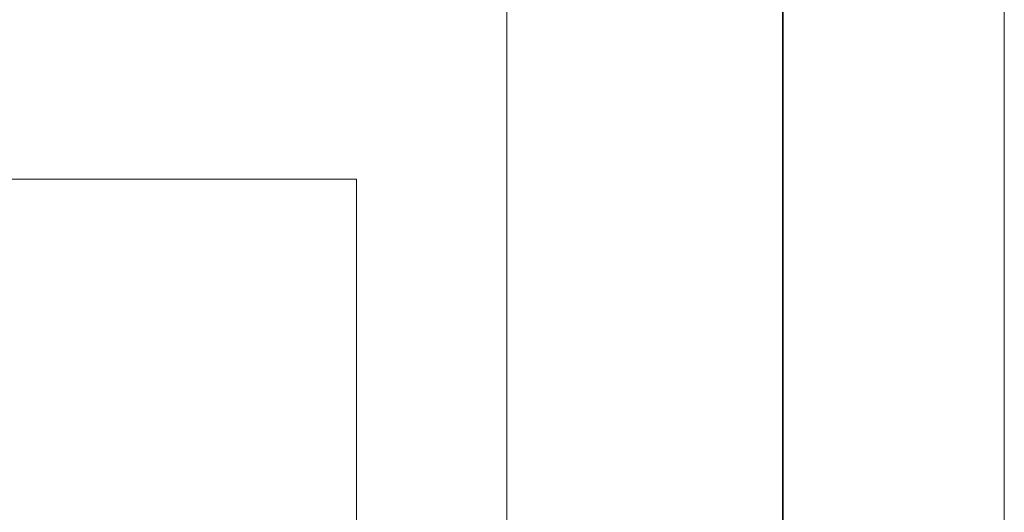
# Model space of a CAD drawing. Header units: millimetres. Extents: x -2180 to 54567, y -1945 to 22251.
# Tile 21 of 143: x 3121 to 3246, y 10218 to 10281. Entities that reach past the tile are written whole.
import ezdxf

# ---------------------------------------------------------------- set-up
doc = ezdxf.new("R2010")
doc.units = ezdxf.units.MM
for name, color, linetype, lineweight in [('_Beyond_', 7, 'Continuous', 9), ('Curtain Panels', 7, 'Continuous', 9), ('Curtain Panels-1', 7, 'Continuous', 18), ('Curtain Wall Mullions', 7, 'Continuous', 9)]:
    doc.layers.add(name, color=color, linetype=linetype, lineweight=lineweight)

# ---------------------------------------------------------------- blocks, each defined once
blk = doc.blocks.new('System Panel - Glazed-1949417-1 Korruse põrandate plaan')
at = {"layer": 'Curtain Panels-1'}
for p, q in [((172.41, 28), (-66.41, 28)), ((-66.41, 0), (172.41, 0))]:
    blk.add_line(p, q, dxfattribs=at)
blk = doc.blocks.new('Rectangular Mullion - Schüco hor_ tran_ cover cap 45mm_ profiil 130mm-1949414-1 Korruse põrandate plaan')
at = {"layer": '_Beyond_'}
for p, q in [((3182.75, 10214.29), (3182.75, 10559.11)), ((3217.65, 10214.29), (3217.65, 10559.11))]:
    blk.add_line(p, q, dxfattribs=at)

msp = doc.modelspace()

# ---------------------------------------------------------------- linework, layer by layer
at = {"layer": '_Beyond_'}
for p, q in [((3163.75, 10260.41), (1967.75, 10260.41)), ((3163.75, 9165.96), (3163.75, 10260.41))]:
    msp.add_line(p, q, dxfattribs=at)

# ---------------------------------------------------------------- block references
at = {"layer": 'Curtain Panels', "rotation": 269.9999999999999}
msp.add_blockref('System Panel - Glazed-1949417-1 Korruse põrandate plaan', (3217.75, 10386.7), dxfattribs=at)
at = {"layer": 'Curtain Wall Mullions'}
msp.add_blockref('Rectangular Mullion - Schüco hor_ tran_ cover cap 45mm_ profiil 130mm-1949414-1 Korruse põrandate plaan', (0, 0), dxfattribs=at)

doc.saveas('drawing.dxf')
